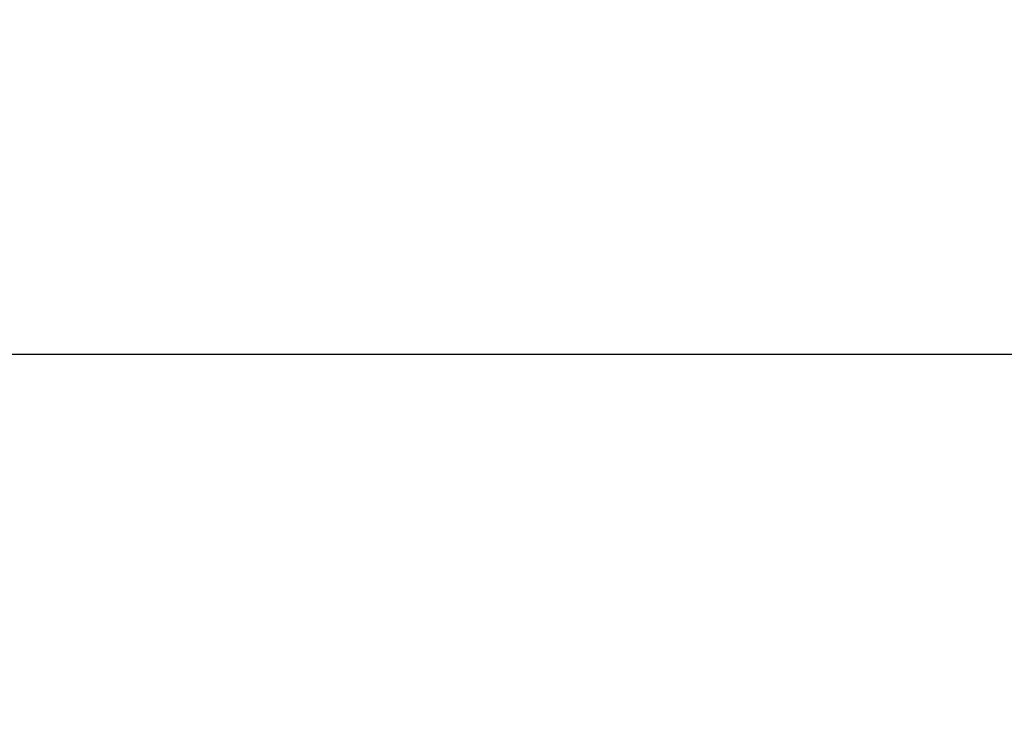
# Model space of a CAD drawing. Header units: centimetres. Extents: x 4745 to 39369, y 17389 to 19524.
# Tile 100 of 188: x 26985 to 27025, y 18133 to 18162. Entities that reach past the tile are written whole.
import ezdxf
from ezdxf import colors
from ezdxf.entities.mleader import LeaderData, LeaderLine
from ezdxf.math import Vec2, Vec3

# ---------------------------------------------------------------- set-up
doc = ezdxf.new("R2010")
doc.units = ezdxf.units.CM
doc.layers.add('IS_Opis', color=250, linetype='Continuous', lineweight=9)
doc.styles.add('styl1', font='ARIALN.TTF')

msp = doc.modelspace()

# ---------------------------------------------------------------- leaders
at = {"layer": 'IS_Opis'}
ml = msp.add_multileader_mtext('Standard', dxfattribs=at)
ml.set_content('\\A1;Neutralizator kondensatu dla kotłów o mocy Q=60kW np. Neutrakon typ 02/50  lub rówoważny', color=256, style='styl1')
ml.set_leader_properties()
ml.build(insert=Vec2(0, 0))
ml.multileader.update_dxf_attribs({"dogleg_length": 5, "arrow_head_size": 7.5})
ctx = ml.context
ctx.base_point, ctx.char_height, ctx.arrow_head_size, ctx.landing_gap_size, ctx.plane_origin = Vec3(26668.376, 18147.754), 12, 7.5, 5, Vec3(27017.636, 17666.107)
ctx.text_align_type = 2
notes = []
notes.append((ctx, [(0, (1, 1, 0), (26901.797, 18147.754), (-1, 0), 6.774, [(0, [(27055.69, 18147.754)], 0, [])])]))
ctx.mtext.insert, ctx.mtext.width, ctx.mtext.defined_height, ctx.mtext.alignment, ctx.mtext.flow_direction = Vec3(26890.022, 18155.518), 226.06403, 76.915, 3, 5
ctx.mtext.has_bg_fill, ctx.mtext.bg_color, ctx.mtext.bg_scale_factor, ctx.mtext.bg_transparency, ctx.mtext.use_window_bg_color = 1, -1027028792, 1.5, 0, 1
for ctx, leaders in notes:
    for number, flags, end, landing, length, lines in leaders:
        leader = LeaderData()
        leader.index, (leader.has_last_leader_line, leader.has_dogleg_vector, leader.attachment_direction) = number, flags
        leader.last_leader_point, leader.dogleg_vector, leader.dogleg_length = Vec3(end), Vec3(landing), length
        for number, points, colour, breaks in lines:
            line = LeaderLine()
            line.index, line.vertices, line.color, line.breaks = number, Vec3.list(points), colors.encode_raw_color(colour), breaks
            leader.lines.append(line)
        ctx.leaders.append(leader)

doc.saveas('drawing.dxf')
